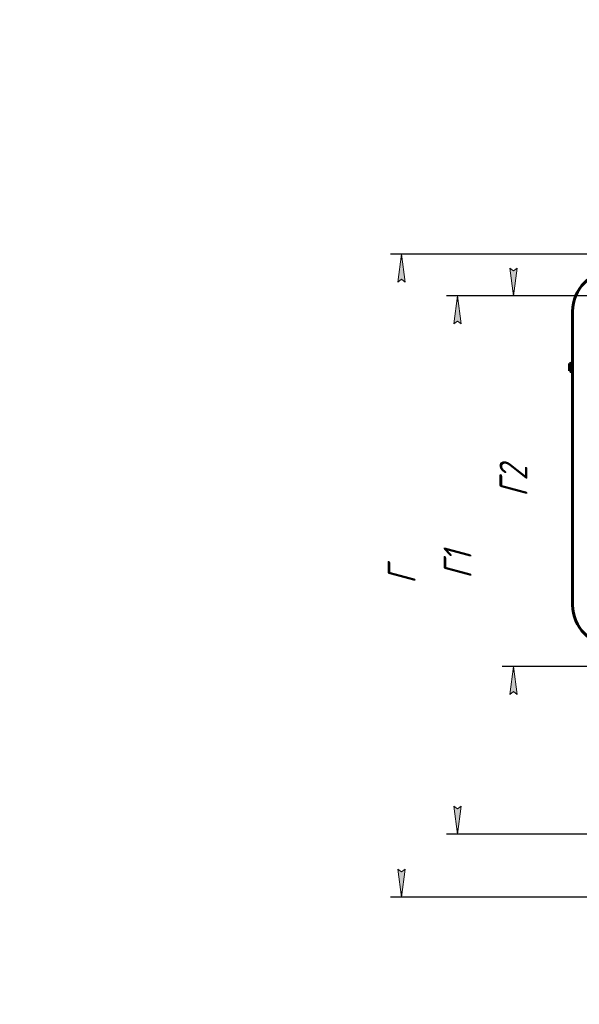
# Model space of a CAD drawing. Header units: millimetres. Extents: x 0 to 297, y 0 to 420.
# Tile 9 of 19: x 0 to 100, y 244 to 420. Entities that reach past the tile are written whole.
import ezdxf

# ---------------------------------------------------------------- set-up
doc = ezdxf.new("R2010")
doc.units = ezdxf.units.MM
doc.linetypes.add('K5LT_BASIC', pattern=[0])
doc.linetypes.add('K5LT_THIN', pattern=[0])
doc.layers.add('Системный слой', color=7, linetype='Continuous')
doc.styles.add('KDIMTEXTSTYLE', font='GOST_AU.SHX', dxfattribs={"width": 0.96, "oblique": 15, "height": 5})
doc.dimstyles.new('KDIMSTYLE (0.25)', dxfattribs={"dimtxt": 5, "dimasz": 1, "dimexe": 2, "dimexo": 0, "dimgap": 1, "dimtad": 1, "dimlfac": 4, "dimtxsty": 'KDIMTEXTSTYLE', "dimsah": 1, "dimcen": 0, "dimdle": 1, "dimadec": 0, "dimazin": 0, "dimtfac": 0.667, "dimtmove": 0, "dimatfit": 3, "dimfxl": 1, "dimtvp": 1, "dimtolj": 1, "dimtzin": 0, "dimarcsym": 0})

# ---------------------------------------------------------------- blocks, each defined once
blk = doc.blocks.new('KDIMARROW_01')
at = {"layer": 'Системный слой'}
blk.add_hatch(color=0, dxfattribs=at).paths.add_polyline_path([(-5, -0.66), (0, 0), (-5, 0.66), (-4.5, 0)])
at = {"layer": 'Системный слой', "color": 0, "linetype": 'K5LT_THIN', "lineweight": 18}
for p, q in [((-4.5, 0), (-5, 0.66)), ((-5, 0.66), (0, 0)), ((0, 0), (-5, -0.66)), ((-5, -0.66), (-4.5, 0)), ((0, 0), (-1, 0))]:
    blk.add_line(p, q, dxfattribs=at)

msp = doc.modelspace()

# ---------------------------------------------------------------- linework, layer by layer
at = {"layer": 'Системный слой', "color": 150, "linetype": 'K5LT_BASIC', "lineweight": 60, "true_color": 0x0080ff}
for p, q in [((98.8421, 315.331), (98.8421, 367.831)), ((98.6546, 358.481), (98.2796, 358.481)), ((98.2796, 358.481), (98.2796, 357.181)), ((98.6546, 358.5326), (98.6546, 356.831)), ((98.8421, 358.7762), (98.817, 358.7668)), ((98.6546, 357.181), (98.2796, 357.181)), ((98.6546, 356.831), (98.8421, 356.831))]:
    msp.add_line(p, q, dxfattribs=at)
for centre, radius, start, end in [((106.0921, 367.831), 7.25, 90, 180), ((98.9046, 358.5326), 0.25, 110.522413, 180), ((106.0921, 315.331), 7.25, 180, 270)]:
    msp.add_arc(centre, radius, start, end, dxfattribs=at)

# ---------------------------------------------------------------- dimensions: what is measured, and where the dimension line sits
at = {"layer": 'Системный слой', "color": 7}
for base, p1, p2, location, text in [((68.2796, 378.081), (126.5921, 263.081), (111.5921, 378.081), (68.2796, 320.581), '\\H5.0;\\W0.965;\\Q15;\\H5.0;\\W0.965;\\Q15;\\Q15;Г'), ((78.2796, 370.581), (115.5706, 274.331), (116.6134, 370.581), (78.2796, 322.456), '\\H5.0;\\W0.965;\\Q15;\\H5.0;\\W0.965;\\Q15;\\Q15;Г1'), ((88.2796, 304.331), (116.6134, 370.581), (116.6134, 304.331), (88.2796, 337.456), '\\H5.0;\\W0.965;\\Q15;\\H5.0;\\W0.965;\\Q15;\\Q15;Г2')]:
    msp.add_linear_dim(base=base, p1=p1, p2=p2, angle=90, location=location, text=text, dimstyle='KDIMSTYLE (0.25)', override={"dimexo": 0, "dimblk1": 'KDIMARROW_01', "dimblk2": 'KDIMARROW_01', "dimse1": 0, "dimse2": 0, "dimclrt": 7, "dimtolj": 1}, dxfattribs=at).render()

doc.saveas('drawing.dxf')
